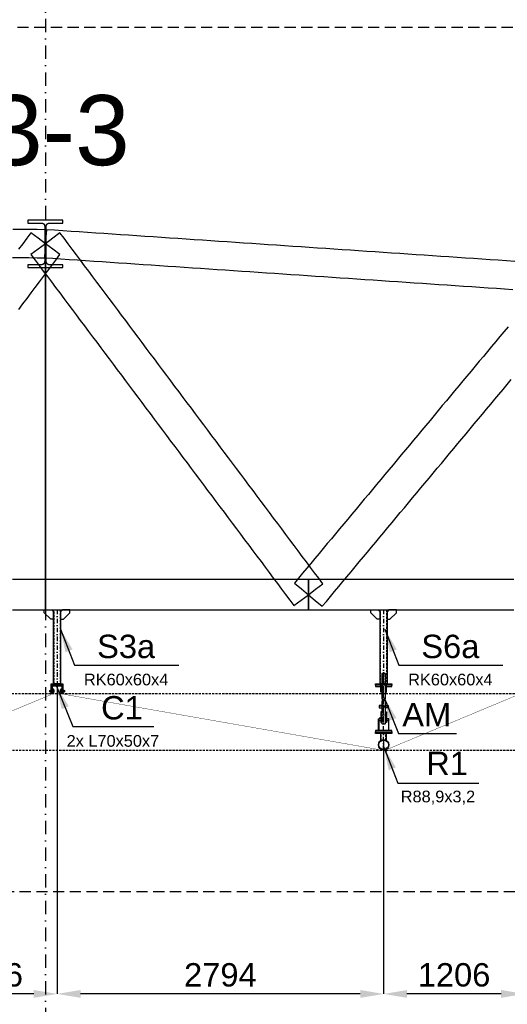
# Model space of a CAD drawing. Header units: millimetres. Extents: x -34919 to 306996, y -293018 to -145733.
# Tile 25 of 256: x 10936 to 15109, y -199718 to -191294. Entities that reach past the tile are written whole.
import ezdxf

# ---------------------------------------------------------------- set-up
doc = ezdxf.new("R2010")
doc.units = ezdxf.units.MM
doc.header["$LTSCALE"] = 3
for name, pattern in [('AM_ISO08W050', [18, 12, -1.5, 3, -1.5]), ('DASHDOT', [25.4, 12.7, -6.35, 0, -6.35]), ('DASHED2', [9.525, 6.35, -3.175]), ('HIDDEN', [9.525, 6.35, -3.175])]:
    doc.linetypes.add(name, pattern=pattern)
for name, color, linetype, lineweight in [('-KONTURY', 7, 'Continuous', 18), ('AAA Widok', 2, 'Continuous', 25), ('AM_0', 7, 'Continuous', 15), ('AM_7', 4, 'AM_ISO08W050', 15), ('SIATKA', 5, 'Continuous', 18)]:
    doc.layers.add(name, color=color, linetype=linetype, lineweight=lineweight)
for name, color, linetype in [('AAA L-Opis', 3, 'Continuous'), ('ARF2000E0_BEARING_ROOF_KANTAVAT_KATTO', 7, 'Continuous'), ('blaszki', 6, 'Continuous'), ('poziome 1', 7, 'Continuous'), ('slupki', 7, 'Continuous'), ('stezenia', 4, 'Continuous'), ('STĘŻENIA_OPIS', 4, 'Continuous')]:
    doc.layers.add(name, color=color, linetype=linetype)
doc.styles.get("Standard").update_dxf_attribs({"font": 'arial.ttf', "height": 25})
doc.dimstyles.new('STANDARD-100', dxfattribs={"dimscale": 100, "dimtxt": 2, "dimasz": 2, "dimexe": 0, "dimexo": 0, "dimgap": 0.6, "dimtad": 1, "dimdec": 0, "dimzin": 12, "dimdsep": 46, "dimtxsty": 'Standard', "dimcen": 1, "dimclrd": 256, "dimclre": 256, "dimclrt": 2, "dimadec": 0, "dimazin": 0, "dimtfac": 1, "dimtdec": 0, "dimtmove": 0, "dimatfit": 3, "dimfxl": 0, "dimtolj": 1, "dimtzin": 0, "dimarcsym": 0})

# ---------------------------------------------------------------- blocks, each defined once
blk = doc.blocks.new('*D1672')
at = {"lineweight": -2, "transparency": 16777216}
for p, q in [((15256.6, -196971.6, 0), (15256.6, -199629.5, 0)), ((14050.7, -197461.2, 0), (14050.7, -199629.5, 0)), ((15056.6, -199629.5, 0), (14250.7, -199629.5, 0))]:
    blk.add_line(p, q, dxfattribs=at)
at = {"transparency": 16777216}
for points in [[(14250.7, -199596.2, 0), (14250.7, -199662.8, 0), (14050.7, -199629.5, 0)], [(15056.6, -199596.2, 0), (15056.6, -199662.8, 0), (15256.6, -199629.5, 0)]]:
    blk.add_solid(points, dxfattribs=at)
at = {"layer": 'Defpoints', "color": 0, "transparency": 16777216}
for p in [(15256.6, -196971.6, 0), (14050.7, -197461.2, 0), (14050.7, -199629.5, 0)]:
    blk.add_point(p, dxfattribs=at)
at = {"color": 2, "transparency": 16777216, "insert": (14653.6, -199467.4, 0), "char_height": 200, "attachment_point": 5}
blk.add_mtext('\\A1;1206', dxfattribs=at)
blk = doc.blocks.new('*D1673')
at = {"lineweight": -2, "transparency": 16777216}
for p, q in [((11256.6, -196960.1, 0), (11256.6, -199629.5, 0)), ((14050.7, -197461.2, 0), (14050.7, -199629.5, 0)), ((13850.7, -199629.5, 0), (11456.6, -199629.5, 0))]:
    blk.add_line(p, q, dxfattribs=at)
at = {"transparency": 16777216}
for points in [[(11456.6, -199596.2, 0), (11456.6, -199662.8, 0), (11256.6, -199629.5, 0)], [(13850.7, -199596.2, 0), (13850.7, -199662.8, 0), (14050.7, -199629.5, 0)]]:
    blk.add_solid(points, dxfattribs=at)
at = {"layer": 'Defpoints', "color": 0, "transparency": 16777216}
for p in [(11256.6, -196960.1, 0), (14050.7, -197461.2, 0), (11256.6, -199629.5, 0)]:
    blk.add_point(p, dxfattribs=at)
at = {"color": 2, "transparency": 16777216, "insert": (12653.6, -199467.4, 0), "char_height": 200, "attachment_point": 5}
blk.add_mtext('\\A1;2794', dxfattribs=at)
blk = doc.blocks.new('*D1674')
at = {"lineweight": -2, "transparency": 16777216}
for p, q in [((11256.6, -196960.1, 0), (11256.6, -199629.5, 0)), ((10050.7, -197501.4, 0), (10050.7, -199629.5, 0)), ((11056.6, -199629.5, 0), (10250.7, -199629.5, 0))]:
    blk.add_line(p, q, dxfattribs=at)
at = {"transparency": 16777216}
for points in [[(10250.7, -199596.2, 0), (10250.7, -199662.8, 0), (10050.7, -199629.5, 0)], [(11056.6, -199596.2, 0), (11056.6, -199662.8, 0), (11256.6, -199629.5, 0)]]:
    blk.add_solid(points, dxfattribs=at)
at = {"layer": 'Defpoints', "color": 0, "transparency": 16777216}
for p in [(11256.6, -196960.1, 0), (10050.7, -197501.4, 0), (10050.7, -199629.5, 0)]:
    blk.add_point(p, dxfattribs=at)
at = {"color": 2, "transparency": 16777216, "insert": (10653.6, -199467.4, 0), "char_height": 200, "attachment_point": 5}
blk.add_mtext('\\A1;1206', dxfattribs=at)
blk = doc.blocks.new('A$C09B41FFC')
at = {"layer": 'AAA L-Opis', "color": 7}
for p, q in [((-13, 500), (-13, 284.6)), ((13, 500), (13, 284.6)), ((-13, 264.6), (-13, 214.6)), ((13, 264.6), (13, 214.6)), ((-15, 214.6), (15, 214.6))]:
    blk.add_line(p, q, dxfattribs=at)
at = {"layer": 'AAA Widok', "color": 7}
for p, q in [((-16.3, 172.6), (-15, 172.6)), ((-16, 222.6), (-16, 226.6)), ((-15.3, 171.6), (-15, 171.6)), ((15, 172.6), (16.2, 172.6)), ((15, 171.6), (15.2, 171.6)), ((16, 222.6), (16, 226.6)), ((-16.3, 82), (-15, 82)), ((-16.3, 82), (-15, 82)), ((-15.3, 83), (-15, 83)), ((16.2, 82, 0), (15, 82, 0)), ((21.2, 82), (20, 82))]:
    blk.add_line(p, q, dxfattribs=at)
for points in [[(15, 284.6), (15, 498), (13, 500), (-13, 500), (-15, 498), (-15, 284.6)], [(-15, 264.6), (-10.5, 264.6), (-10.5, 284.6), (-15, 284.6)], [(-15, 264.6), (-15, 72), (-13, 70), (13, 70), (15, 72), (15, 264.6)], [(15, 264.6), (10.5, 264.6), (10.5, 284.6), (15, 284.6)], [(-15, 226.6), (-38.1, 226.6), (-38.1, 222.6), (-15, 222.6)], [(-15, 222.6), (-38.1, 222.6), (-38.1, 207.6), (-15, 207.6)], [(15, 226.6), (38.1, 226.6), (38.1, 222.6), (15, 222.6)], [(15, 222.6), (38.1, 222.6), (38.1, 207.6), (15, 207.6)], [(-25, 112), (-41.2, 112), (-41.2, 98), (-25, 98)], [(25, 98), (41.3, 98), (41.3, 112), (25, 112)]]:
    blk.add_lwpolyline(points, dxfattribs=at)
at = {"layer": 'AAA Widok', "color": 7, "elevation": 0}
for points in [[(-25, 400), (-70, 400), (-70, 388), (-25, 388)], [(25, 388), (70, 388), (70, 400), (25, 400)], [(-44.4, 12), (-44.4, 112), (-41.2, 112), (-41.2, 12)], [(44.5, 12), (44.5, 112), (41.3, 112), (41.3, 12)]]:
    blk.add_lwpolyline(points, dxfattribs=at)
for points in [[(-25, 340), (-25, 400), (-14.3, 400), (-13.3, 399), (-13.3, 341), (-14.3, 340)], [(25, 340), (25, 400), (14.2, 400), (13.2, 399), (13.2, 341), (14.2, 340)]]:
    blk.add_lwpolyline(points, close=True, dxfattribs=at)
at = {"layer": 'AAA Widok', "color": 7}
for points in [[(-38.1, 207.6), (-35.2, 207.6), (-35.2, 222.6), (-38.1, 222.6)], [(-25, 172.6), (-25, 82), (-16.3, 82), (-15.3, 83), (-15.3, 171.6), (-16.3, 172.6)], [(25, 172.6), (25, 82), (16.2, 82), (15.2, 83), (15.2, 171.6), (16.2, 172.6)], [(38.1, 207.6), (35.2, 207.6), (35.2, 222.6), (38.1, 222.6)]]:
    blk.add_lwpolyline(points, close=True, dxfattribs=at)
blk.add_circle((-30, 118.7), 4, dxfattribs=at)
at = {"layer": 'AM_0', "color": 7}
for points in [[(-25, 112), (-25, 113), (-26, 112)], [(25, 112), (25, 113), (26, 112)]]:
    blk.add_solid(points, dxfattribs=at)
at = {"layer": 'AM_7', "color": 7}
blk.add_line((0, 500), (0, 70), dxfattribs=at)
at = {"layer": 'SIATKA', "color": 7}
blk.add_line((-15, 222.6), (15, 222.6), dxfattribs=at)

msp = doc.modelspace()

# ---------------------------------------------------------------- hatches: boundary and pattern name
at = {"layer": '-KONTURY'}
h = msp.add_hatch(dxfattribs=at)
h.set_pattern_fill('ANSI31', color=256, scale=0.5, style=0)
h.set_pattern_definition([(45, (-31425.7643, -83962.3717), (-1.122532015, 1.122532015), [])])
h.paths.add_polyline_path([(11217.625, -197034.761), (11216.425, -197034.761), (11213.625, -197031.961), (11213.625, -197018.261), (11217.625, -197018.261)])
h.paths.add_polyline_path([(11217.625, -197058.261), (11213.625, -197058.261), (11213.625, -197044.561), (11216.425, -197041.761), (11217.625, -197041.761)])
h = msp.add_hatch(dxfattribs=at)
h.set_pattern_fill('ANSI31', color=256, scale=0.5, angle=90, style=0)
h.set_pattern_definition([(135, (-31475.0753, -83960.3717), (-1.122532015, -1.122532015), [])])
h.paths.add_polyline_path([(11221.625, -197034.761), (11221.625, -197018.261), (11225.625, -197018.261), (11225.625, -197034.761)])
h.paths.add_polyline_path([(11221.625, -197058.261), (11221.625, -197041.761), (11225.625, -197041.761), (11225.625, -197044.261), (11225.625, -197058.261)])
h = msp.add_hatch(dxfattribs=at)
h.set_pattern_fill('ANSI31', color=256, scale=0.5, style=0)
h.set_pattern_definition([(45, (96746.425, -175261.617), (-1.122532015, 1.122532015), [])])
h.paths.add_polyline_path([(11291.625, -197034.761), (11291.625, -197018.261), (11287.625, -197018.261), (11287.625, -197034.761)])
h.paths.add_polyline_path([(11291.625, -197058.261), (11291.625, -197041.761), (11287.625, -197041.761), (11287.625, -197044.261), (11287.625, -197058.261)])
h = msp.add_hatch(dxfattribs=at)
h.set_pattern_fill('ANSI31', color=256, scale=0.5, angle=-90, style=0)
h.set_pattern_definition([(315, (96744.425, -175310.928), (1.122532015, 1.122532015), [])])
h.paths.add_polyline_path([(11295.625, -197034.761), (11296.825, -197034.761), (11299.625, -197031.961), (11299.625, -197018.261), (11295.625, -197018.261)])
h.paths.add_polyline_path([(11295.625, -197058.261), (11299.625, -197058.261), (11299.625, -197044.561), (11296.825, -197041.761), (11295.625, -197041.761)])
at = {"layer": 'slupki'}
h = msp.add_hatch(dxfattribs=at)
h.set_pattern_fill('ANSI32')
h.set_pattern_definition([(45, (-40103.139, -201534.402), (-6.7351921, 6.7351921), []), (45, (-40098.649, -201534.402), (-6.7351921, 6.7351921), [])])
h.paths.add_polyline_path([(11206.625, -196988.261), (11256.625, -196988.261), (11256.625, -196990.173, -0.41421356), (11251.536, -196995.261), (11213.625, -196995.261), (11213.625, -197053.173, -0.41421356), (11208.536, -197058.261), (11206.625, -197058.261)])
h.paths.add_polyline_path([(11256.625, -196990.173), (11256.625, -196988.261), (11306.625, -196988.261), (11306.625, -197058.261), (11304.714, -197058.261, -0.41421356), (11299.625, -197053.173), (11299.625, -196995.261), (11261.714, -196995.261, -0.41421356)])

# ---------------------------------------------------------------- linework, layer by layer
at = {"layer": '-KONTURY'}
for p, q in [((11216.425, -197034.761, 0), (11216.425, -197041.761, 0)), ((11225.625, -197034.761, 0), (11221.625, -197034.761, 0)), ((11225.625, -197041.761, 0), (11221.625, -197041.761, 0)), ((11287.625, -197034.761, 0), (11291.625, -197034.761, 0)), ((11287.625, -197041.761, 0), (11291.625, -197041.761, 0)), ((11296.825, -197034.761, 0), (11296.825, -197041.761, 0))]:
    msp.add_line(p, q, dxfattribs=at)
at = {"layer": '-KONTURY', "extrusion": (0, 1, 0)}
for points, elevation in [([(-11232.125, 0), (-11190.525, 0)], -197038.261), ([(-11221.125, 0), (-11190.625, 0)], -197034.182), ([(-11221.125, 0), (-11190.625, 0)], -197042.341), ([(-11221.125, 0), (-11191.545, 0)], -197033.261), ([(-11221.125, 0), (-11191.545, 0)], -197043.261), ([(-11204.725, 0), (-11196.125, 0)], -197038.261), ([(-11203.505, 0), (-11197.345, 0)], -197029.021), ([(-11203.505, 0), (-11197.345, 0)], -197033.641), ([(-11203.505, 0), (-11197.345, 0)], -197042.881), ([(-11203.505, 0), (-11197.345, 0)], -197047.501), ([(-11206.725, 0), (-11204.525, 0)], -197038.261), ([(-11204.625, 0), (-11206.625, 0)], -197048.261), ([(-11225.625, 0), (-11222.045, 0)], -197033.667), ([(-11225.625, 0), (-11222.045, 0)], -197042.856), ([(-11226.225, 0), (-11225.625, 0)], -197030.561), ([(-11226.225, 0), (-11225.625, 0)], -197045.961), ([(-11231.264, 0), (-11226.225, 0)], -197028.444), ([(-11231.264, 0), (-11226.225, 0)], -197033.351), ([(-11231.264, 0), (-11226.225, 0)], -197043.171), ([(-11231.264, 0), (-11226.225, 0)], -197048.079), ([(-11281.125, 0), (-11322.725, 0)], -197038.261), ([(-11281.986, 0), (-11287.025, 0)], -197028.444), ([(-11281.986, 0), (-11287.025, 0)], -197033.351), ([(-11281.986, 0), (-11287.025, 0)], -197043.171), ([(-11281.986, 0), (-11287.025, 0)], -197048.079), ([(-11287.025, 0), (-11287.625, 0)], -197030.561), ([(-11287.025, 0), (-11287.625, 0)], -197045.961), ([(-11287.625, 0), (-11291.205, 0)], -197033.667), ([(-11287.625, 0), (-11291.205, 0)], -197042.856), ([(-11292.125, 0), (-11321.705, 0)], -197033.261), ([(-11292.125, 0), (-11322.625, 0)], -197034.182), ([(-11292.125, 0), (-11322.625, 0)], -197042.341), ([(-11292.125, 0), (-11321.705, 0)], -197043.261), ([(-11306.525, 0), (-11308.725, 0)], -197038.261), ([(-11308.625, 0), (-11306.625, 0)], -197048.261), ([(-11308.525, 0), (-11317.125, 0)], -197038.261), ([(-11309.745, 0), (-11315.905, 0)], -197029.021), ([(-11309.745, 0), (-11315.905, 0)], -197033.641), ([(-11309.745, 0), (-11315.905, 0)], -197042.881), ([(-11309.745, 0), (-11315.905, 0)], -197047.501)]:
    msp.add_lwpolyline(points, dxfattribs=dict(at, elevation=elevation))
at = {"layer": '-KONTURY', "extrusion": (0.707107, -0.707107, 0)}
for points, elevation in [([(-131411.239, 0), (-131409.938, 0)], 147237.173), ([(-131324.972, 0), (-131323.671, 0)], 147336.281)]:
    msp.add_lwpolyline(points, dxfattribs=dict(at, elevation=elevation))
at = {"layer": '-KONTURY', "extrusion": (1, 0, 0)}
for points, elevation in [([(-197034.182, 0), (-197042.341, 0)], 11190.625), ([(-197033.261, 0), (-197043.261, 0)], 11191.545), ([(-197045.561, 0), (-197030.961, 0)], 11196.225), ([(-197028.261, 0), (-197048.261, 0)], 11204.625), ([(-197045.561, 0), (-197030.961, 0)], 11204.625), ([(-197048.261, 0), (-197028.261, 0)], 11206.625), ([(-197033.261, 0), (-197043.261, 0)], 11221.125), ([(-197033.667, 0), (-197030.561, 0)], 11225.625), ([(-197042.856, 0), (-197033.667, 0)], 11225.625), ([(-197045.961, 0), (-197042.856, 0)], 11225.625), ([(-197028.444, 0), (-197030.561, 0)], 11226.225), ([(-197030.561, 0), (-197045.961, 0)], 11226.225), ([(-197045.961, 0), (-197048.079, 0)], 11226.225), ([(-197046.761, 0), (-197029.761, 0)], 11232.025), ([(-197046.761, 0), (-197029.761, 0)], 11281.225), ([(-197028.444, 0), (-197030.561, 0)], 11287.025), ([(-197030.561, 0), (-197045.961, 0)], 11287.025), ([(-197045.961, 0), (-197048.079, 0)], 11287.025), ([(-197033.667, 0), (-197030.561, 0)], 11287.625), ([(-197042.856, 0), (-197033.667, 0)], 11287.625), ([(-197045.961, 0), (-197042.856, 0)], 11287.625), ([(-197033.261, 0), (-197043.261, 0)], 11292.125), ([(-197048.261, 0), (-197028.261, 0)], 11306.625), ([(-197028.261, 0), (-197048.261, 0)], 11308.625), ([(-197045.561, 0), (-197030.961, 0)], 11308.625), ([(-197045.561, 0), (-197030.961, 0)], 11317.025), ([(-197033.261, 0), (-197043.261, 0)], 11321.705), ([(-197034.182, 0), (-197042.341, 0)], 11322.625)]:
    msp.add_lwpolyline(points, dxfattribs=dict(at, elevation=elevation))
at = {"layer": '-KONTURY', "extrusion": (-0.707107, -0.707107, 0)}
for points, elevation in [([(147244.244, 0), (147242.943, 0)], 131417.009), ([(147330.511, 0), (147329.21, 0)], 131317.901)]:
    msp.add_lwpolyline(points, dxfattribs=dict(at, elevation=elevation))
at = {"layer": '-KONTURY', "extrusion": (0.866025, -0.5, 0)}
for points, elevation in [([(-165033.465, 0), (-165035.705, 0)], 108211.696), ([(-165046.39, 0), (-165044.149, 0)], 108226.271), ([(-165033.01, 0), (-165031.489, 0)], 108250.6), ([(-164990.645, 0), (-164992.166, 0)], 108284.708), ([(-164977.265, 0), (-164979.505, 0)], 108309.037), ([(-164990.19, 0), (-164987.949, 0)], 108323.612)]:
    msp.add_lwpolyline(points, dxfattribs=dict(at, elevation=elevation))
at = {"layer": '-KONTURY', "extrusion": (0.866025, 0.5, 0)}
for points, elevation in [([(-176246.815, 0), (-176244.574, 0)], -88826.565), ([(-176233.89, 0), (-176236.13, 0)], -88811.991), ([(-176247.27, 0), (-176248.791, 0)], -88787.662), ([(-176289.635, 0), (-176288.114, 0)], -88753.553), ([(-176303.015, 0), (-176300.774, 0)], -88729.224), ([(-176290.09, 0), (-176292.33, 0)], -88714.65)]:
    msp.add_lwpolyline(points, dxfattribs=dict(at, elevation=elevation))
at = {"layer": '-KONTURY', "color": 9, "extrusion": (0, 1, 0), "elevation": -197028.261}
for points in [[(-11206.625, 0), (-11204.625, 0)], [(-11306.625, 0), (-11308.625, 0)]]:
    msp.add_lwpolyline(points, dxfattribs=at)
at = {"layer": '-KONTURY', "elevation": 0}
for points in [[(11217.625, -197018.261), (11217.625, -197058.261), (11213.625, -197058.261), (11213.625, -197018.261)], [(11217.625, -197018.261), (11217.625, -197058.261), (11213.625, -197058.261), (11213.625, -197018.261)], [(11225.625, -197018.261), (11225.625, -197058.261), (11221.625, -197058.261), (11221.625, -197018.261)], [(11287.625, -197018.261), (11287.625, -197058.261), (11291.625, -197058.261), (11291.625, -197018.261)], [(11295.625, -197018.261), (11295.625, -197058.261), (11299.625, -197058.261), (11299.625, -197018.261)], [(11295.625, -197018.261), (11295.625, -197058.261), (11299.625, -197058.261), (11299.625, -197018.261)]]:
    msp.add_lwpolyline(points, close=True, dxfattribs=at)
for points in [[(11213.625, -197031.961), (11216.425, -197034.761), (11217.625, -197034.761)], [(11213.625, -197044.561), (11216.425, -197041.761), (11217.625, -197041.761)], [(11221.125, -197033.261), (11222.045, -197033.667)], [(11221.125, -197043.261), (11222.045, -197042.856)], [(11292.125, -197033.261), (11291.205, -197033.667)], [(11292.125, -197043.261), (11291.205, -197042.856)], [(11299.625, -197031.961), (11296.825, -197034.761), (11295.625, -197034.761)], [(11299.625, -197044.561), (11296.825, -197041.761), (11295.625, -197041.761)]]:
    msp.add_lwpolyline(points, dxfattribs=at)
at = {"layer": '-KONTURY', "linetype": 'HIDDEN', "const_width": 3, "elevation": 0}
for points in [[(11219.625, -197062.036), (11219.625, -197012.036)], [(11293.625, -197012.036), (11293.625, -197062.036)], [(11219.625, -197062.036), (10071.108, -197541.104)], [(14050.651, -197545.741), (11293.625, -197062.036)], [(15219.625, -197062.036), (14071.108, -197541.104)]]:
    msp.add_lwpolyline(points, dxfattribs=at)
at = {"layer": '-KONTURY', "extrusion": (0.487829, -0.872939, 0)}
for points, elevation in [([(-86323.552, 0), (-86322.498, 0)], 177472.89), ([(-86265.554, 0), (-86266.608, 0)], 177514.649)]:
    msp.add_lwpolyline(points, dxfattribs=dict(at, elevation=elevation))
at = {"layer": '-KONTURY', "extrusion": (-0.487829, -0.872939, 0)}
for points, elevation in [([(105918.258, 0), (105919.312, 0)], 166532.041), ([(105976.256, 0), (105975.202, 0)], 166490.282)]:
    msp.add_lwpolyline(points, dxfattribs=dict(at, elevation=elevation))
at = {"layer": '-KONTURY', "linetype": 'HIDDEN', "const_width": 3, "elevation": 0}
msp.add_lwpolyline([(14050.651, -197545.741, 0.11190095), (14071.108, -197541.104, 0.11190095)], format="xyb", dxfattribs=at)
at = {"layer": '-KONTURY'}
for centre, radius, start, end in [((11200.714, -197031.331, 0), 4.085, 154.4384694, 214.4384694), ((11211.894, -197038.261, 0), 15.265, 162.3830312, 197.6169688), ((11200.714, -197045.191, 0), 4.085, 145.5615306, 205.5615306), ((11200.136, -197031.331, 0), 4.085, 325.5615306, 25.5615306), ((11188.956, -197038.261, 0), 15.265, 342.3830312, 17.6169688), ((11200.136, -197045.191, 0), 4.085, 334.4384694, 34.4384694), ((11227.687, -197030.898, 0), 4.338, 325.5531276, 25.5531276), ((11215.798, -197038.261, 0), 16.227, 342.387526, 17.612474), ((11227.687, -197045.625, 0), 4.338, 334.4468724, 34.4468724)]:
    msp.add_arc(centre, radius, start, end, dxfattribs=at)
at = {"layer": '-KONTURY', "extrusion": (0, 0, -1)}
for centre, radius, start, end in [((-11297.452, -197038.261, 0), 16.227, 342.387526, 17.612474), ((-11285.563, -197030.898, 0), 4.338, 325.5531276, 25.5531276), ((-11285.563, -197045.625, 0), 4.338, 334.4468724, 34.4468724), ((-11324.294, -197038.261, 0), 15.265, 342.3830312, 17.6169688), ((-11313.114, -197031.331, 0), 4.085, 325.5615306, 25.5615306), ((-11313.114, -197045.191, 0), 4.085, 334.4384694, 34.4384694), ((-11312.536, -197031.331, 0), 4.085, 154.4384694, 214.4384694), ((-11301.356, -197038.261, 0), 15.265, 162.3830312, 197.6169688), ((-11312.536, -197045.191, 0), 4.085, 145.5615306, 205.5615306)]:
    msp.add_arc(centre, radius, start, end, dxfattribs=at)
at = {"color": 252, "linetype": 'DASHDOT', "ltscale": 3}
msp.add_line((11156.625, -150578.031), (11156.625, -201577.2), dxfattribs=at)
at = {"color": 4, "linetype": 'DASHED2'}
for p, q in [((-5676.685, -197058.262, 0), (29443.668, -197058.262, 0)), ((-5671.516, -197542.741, 0), (29441.729, -197542.741, 0))]:
    msp.add_line(p, q, dxfattribs=at)
at = {"layer": 'ARF2000E0_BEARING_ROOF_KANTAVAT_KATTO'}
for points in [[(11163.375, -193210.261), (11163.375, -193135.367), (11163.375, -193060.472), (11163.383, -193059.807), (11163.407, -193059.143), (11163.448, -193058.48), (11163.504, -193057.818), (11163.577, -193057.158), (11163.666, -193056.5), (11163.771, -193055.844), (11163.891, -193055.19), (11164.028, -193054.539), (11164.18, -193053.892), (11164.349, -193053.249), (11164.532, -193052.61), (11164.732, -193051.976), (11164.946, -193051.347), (11165.177, -193050.724), (11165.422, -193050.105), (11165.682, -193049.494), (11165.957, -193048.889), (11166.246, -193048.291), (11166.55, -193047.701), (11166.869, -193047.118), (11167.201, -193046.543), (11167.548, -193045.977), (11167.908, -193045.418), (11168.282, -193044.869), (11168.669, -193044.33), (11169.069, -193043.8), (11169.481, -193043.28), (11169.907, -193042.771), (11170.344, -193042.272), (11170.794, -193041.783), (11171.256, -193041.306), (11171.73, -193040.84), (11172.216, -193040.385), (11172.712, -193039.943), (11173.219, -193039.513), (11173.736, -193039.096), (11174.263, -193038.692), (11174.8, -193038.3), (11175.347, -193037.922), (11175.903, -193037.557), (11176.467, -193037.207), (11177.04, -193036.871), (11177.621, -193036.548), (11178.209, -193036.241), (11178.805, -193035.948), (11179.408, -193035.669), (11180.018, -193035.406), (11180.635, -193035.157), (11181.258, -193034.923), (11181.886, -193034.706), (11182.519, -193034.503), (11183.157, -193034.317), (11183.8, -193034.146), (11184.447, -193033.991), (11185.098, -193033.853), (11185.75, -193033.73), (11186.406, -193033.624), (11187.064, -193033.534), (11187.723, -193033.46), (11188.385, -193033.403), (11189.047, -193033.362), (11189.711, -193033.337), (11190.375, -193033.329), (11248.5, -193033.329), (11306.625, -193033.329), (11306.625, -193009.202), (11231.625, -193009.202), (11156.625, -193009.202), (11081.625, -193009.202), (11006.625, -193009.202), (11006.625, -193033.329), (11064.75, -193033.329), (11122.875, -193033.329), (11123.54, -193033.337), (11124.204, -193033.362), (11124.867, -193033.403), (11125.529, -193033.461), (11126.189, -193033.534), (11126.848, -193033.625), (11127.504, -193033.731), (11128.157, -193033.854), (11128.808, -193033.992), (11129.454, -193034.147), (11130.097, -193034.318), (11130.734, -193034.505), (11131.367, -193034.707), (11131.995, -193034.925), (11132.618, -193035.158), (11133.235, -193035.407), (11133.845, -193035.67), (11134.448, -193035.949), (11135.044, -193036.242), (11135.632, -193036.55), (11136.213, -193036.872), (11136.785, -193037.208), (11137.349, -193037.559), (11137.905, -193037.924), (11138.451, -193038.301), (11138.988, -193038.692), (11139.515, -193039.096), (11140.031, -193039.513), (11140.537, -193039.942), (11141.033, -193040.384), (11141.518, -193040.838), (11141.991, -193041.304), (11142.454, -193041.781), (11142.904, -193042.27), (11143.343, -193042.77), (11143.769, -193043.28), (11144.182, -193043.8), (11144.582, -193044.331), (11144.97, -193044.871), (11145.344, -193045.421), (11145.704, -193045.979), (11146.051, -193046.546), (11146.383, -193047.121), (11146.701, -193047.704), (11147.005, -193048.294), (11147.294, -193048.892), (11147.569, -193049.497), (11147.829, -193050.108), (11148.075, -193050.727), (11148.305, -193051.35), (11148.519, -193051.98), (11148.719, -193052.614), (11148.902, -193053.253), (11149.071, -193053.896), (11149.223, -193054.543), (11149.36, -193055.194), (11149.48, -193055.847), (11149.585, -193056.503), (11149.673, -193057.161), (11149.746, -193057.821), (11149.802, -193058.482), (11149.843, -193059.144), (11149.867, -193059.808), (11149.875, -193060.472), (11149.875, -193135.367), (11149.875, -193210.261), (11163.375, -193210.261)], [(11155.982, -193330.26), (11156.304, -193270.261), (11156.625, -193210.261), (11156.946, -193150.262), (11157.268, -193090.263), (11086.955, -193089.887), (11016.643, -193089.51), (10946.33, -193089.133), (10876.018, -193088.757)], [(15172.526, -193361.284), (15102.213, -193356.534), (15031.901, -193351.784), (14961.588, -193347.034), (14891.276, -193342.284), (14820.963, -193337.534), (14750.651, -193332.784), (14680.338, -193328.034), (14610.026, -193323.284), (14539.713, -193318.534), (14469.401, -193313.784), (14399.088, -193309.034), (14328.776, -193304.284), (14258.463, -193299.534), (14188.151, -193294.784), (14117.838, -193290.034), (14047.526, -193285.284), (13977.213, -193280.534), (13906.901, -193275.784), (13836.588, -193271.034), (13766.276, -193266.284), (13695.963, -193261.534), (13625.651, -193256.784), (13555.338, -193252.034), (13485.026, -193247.284), (13414.713, -193242.534), (13344.401, -193237.784), (13274.088, -193233.034), (13203.776, -193228.284), (13133.463, -193223.534), (13063.151, -193218.784), (12992.838, -193214.034), (12922.526, -193209.284), (12852.213, -193204.534), (12781.901, -193199.784), (12711.588, -193195.034), (12641.276, -193190.284), (12570.963, -193185.534), (12500.651, -193180.784), (12430.338, -193176.034), (12360.026, -193171.284), (12289.713, -193166.534), (12219.401, -193161.784), (12149.088, -193157.034), (12078.776, -193152.284), (12008.463, -193147.534), (11938.151, -193142.784), (11867.838, -193138.034), (11797.526, -193133.284), (11727.213, -193128.534), (11656.901, -193123.784), (11586.588, -193119.034), (11516.276, -193114.284), (11445.963, -193109.534), (11375.651, -193104.784), (11305.338, -193100.034), (11235.026, -193095.284), (11164.713, -193090.534), (11160.669, -193150.398), (11156.625, -193210.261), (11152.581, -193270.125), (11148.537, -193329.989), (11218.849, -193334.739), (11289.162, -193339.489), (11359.474, -193344.239), (11429.787, -193348.989), (11500.099, -193353.739), (11570.412, -193358.489), (11640.724, -193363.239), (11711.037, -193367.989), (11781.349, -193372.739), (11851.662, -193377.489), (11921.974, -193382.239), (11992.287, -193386.989), (12062.599, -193391.739), (12132.912, -193396.489), (12203.224, -193401.239), (12273.537, -193405.989), (12343.849, -193410.739), (12414.162, -193415.489), (12484.474, -193420.239), (12554.787, -193424.989), (12625.099, -193429.739), (12695.412, -193434.489), (12765.724, -193439.239), (12836.037, -193443.989), (12906.349, -193448.739), (12976.662, -193453.489), (13046.974, -193458.239), (13117.287, -193462.989), (13187.599, -193467.739), (13257.912, -193472.489), (13328.224, -193477.239), (13398.537, -193481.989), (13468.849, -193486.739), (13539.162, -193491.489), (13609.474, -193496.239), (13679.787, -193500.989), (13750.099, -193505.739), (13820.412, -193510.489), (13890.724, -193515.239), (13961.037, -193519.989), (14031.349, -193524.739), (14101.662, -193529.489), (14171.974, -193534.239), (14242.287, -193538.989), (14312.599, -193543.739), (14382.912, -193548.489), (14453.224, -193553.239), (14523.537, -193557.989), (14593.849, -193562.739), (14664.162, -193567.489), (14734.474, -193572.239), (14804.787, -193576.989), (14875.099, -193581.739), (14945.412, -193586.489), (15015.724, -193591.239), (15086.037, -193595.989), (15156.349, -193600.739)], [(11280.67, -193303.202), (11218.647, -193256.732), (11156.625, -193210.261), (11094.603, -193163.791), (11032.58, -193117.321), (10997.424, -193164.243), (10962.268, -193211.165), (10927.112, -193258.087)], [(13282.58, -196306.202), (13344.603, -196259.732), (13406.625, -196213.261), (13468.647, -196166.791), (13530.67, -196120.321), (13495.513, -196073.399), (13460.357, -196026.477), (13425.201, -195979.555), (13390.045, -195932.633), (13354.888, -195885.712), (13319.732, -195838.79), (13284.576, -195791.868), (13249.42, -195744.946), (13214.263, -195698.024), (13179.107, -195651.102), (13143.951, -195604.18), (13108.795, -195557.258), (13073.638, -195510.337), (13038.482, -195463.415), (13003.326, -195416.493), (12968.17, -195369.571), (12933.013, -195322.649), (12897.857, -195275.727), (12862.701, -195228.805), (12827.545, -195181.883), (12792.388, -195134.962), (12757.232, -195088.04), (12722.076, -195041.118), (12686.92, -194994.196), (12651.763, -194947.274), (12616.607, -194900.352), (12581.451, -194853.43), (12546.295, -194806.508), (12511.138, -194759.587), (12475.982, -194712.665), (12440.826, -194665.743), (12405.67, -194618.821), (12370.513, -194571.899), (12335.357, -194524.977), (12300.201, -194478.055), (12265.045, -194431.133), (12229.888, -194384.212), (12194.732, -194337.29), (12159.576, -194290.368), (12124.42, -194243.446), (12089.263, -194196.524), (12054.107, -194149.602), (12018.951, -194102.68), (11983.795, -194055.758), (11948.638, -194008.837), (11913.482, -193961.915), (11878.326, -193914.993), (11843.17, -193868.071), (11808.013, -193821.149), (11772.857, -193774.227), (11737.701, -193727.305), (11702.545, -193680.383), (11667.388, -193633.462), (11632.232, -193586.54), (11597.076, -193539.618), (11561.92, -193492.696), (11526.763, -193445.774), (11491.607, -193398.852), (11456.451, -193351.93), (11421.295, -193305.008), (11386.138, -193258.087), (11350.982, -193211.165), (11315.826, -193164.243), (11280.67, -193117.321), (11218.647, -193163.791), (11156.625, -193210.261), (11094.603, -193256.732), (11032.58, -193303.202), (11067.737, -193350.124), (11102.893, -193397.046), (11138.049, -193443.968), (11173.205, -193490.889), (11208.362, -193537.811), (11243.518, -193584.733), (11278.674, -193631.655), (11313.83, -193678.577), (11348.987, -193725.499), (11384.143, -193772.421), (11419.299, -193819.343), (11454.455, -193866.264), (11489.612, -193913.186), (11524.768, -193960.108), (11559.924, -194007.03), (11595.08, -194053.952), (11630.237, -194100.874), (11665.393, -194147.796), (11700.549, -194194.718), (11735.705, -194241.639), (11770.862, -194288.561), (11806.018, -194335.483), (11841.174, -194382.405), (11876.33, -194429.327), (11911.487, -194476.249), (11946.643, -194523.171), (11981.799, -194570.093), (12016.955, -194617.014), (12052.112, -194663.936), (12087.268, -194710.858), (12122.424, -194757.78), (12157.58, -194804.702), (12192.737, -194851.624), (12227.893, -194898.546), (12263.049, -194945.468), (12298.205, -194992.389), (12333.362, -195039.311), (12368.518, -195086.233), (12403.674, -195133.155), (12438.83, -195180.077), (12473.987, -195226.999), (12509.143, -195273.921), (12544.299, -195320.843), (12579.455, -195367.764), (12614.612, -195414.686), (12649.768, -195461.608), (12684.924, -195508.53), (12720.08, -195555.452), (12755.237, -195602.374), (12790.393, -195649.296), (12825.549, -195696.218), (12860.705, -195743.139), (12895.862, -195790.061), (12931.018, -195836.983), (12966.174, -195883.905), (13001.33, -195930.827), (13036.487, -195977.749), (13071.643, -196024.671), (13106.799, -196071.593), (13141.955, -196118.514), (13177.112, -196165.436), (13212.268, -196212.358), (13247.424, -196259.28), (13282.58, -196306.202)], [(11306.625, -193414.928), (11306.625, -193390.368), (11248.5, -193390.368), (11190.375, -193390.368), (11189.704, -193390.36), (11189.034, -193390.334), (11188.365, -193390.292), (11187.697, -193390.232), (11187.031, -193390.156), (11186.367, -193390.062), (11185.705, -193389.952), (11185.046, -193389.825), (11184.391, -193389.681), (11183.741, -193389.521), (11183.095, -193389.345), (11182.453, -193389.152), (11181.817, -193388.944), (11181.186, -193388.719), (11180.56, -193388.478), (11179.941, -193388.222), (11179.327, -193387.95), (11178.721, -193387.662), (11178.123, -193387.36), (11177.532, -193387.043), (11176.95, -193386.711), (11176.375, -193386.364), (11175.81, -193386.003), (11175.253, -193385.628), (11174.707, -193385.24), (11174.17, -193384.838), (11173.643, -193384.424), (11173.127, -193383.996), (11172.622, -193383.556), (11172.128, -193383.103), (11171.644, -193382.639), (11171.173, -193382.162), (11170.712, -193381.674), (11170.265, -193381.175), (11169.83, -193380.665), (11169.407, -193380.145), (11168.997, -193379.615), (11168.6, -193379.075), (11168.216, -193378.525), (11167.846, -193377.966), (11167.489, -193377.399), (11167.146, -193376.823), (11166.818, -193376.239), (11166.503, -193375.648), (11166.203, -193375.049), (11165.917, -193374.443), (11165.646, -193373.83), (11165.39, -193373.211), (11165.148, -193372.585), (11164.921, -193371.953), (11164.709, -193371.316), (11164.513, -193370.675), (11164.332, -193370.029), (11164.166, -193369.378), (11164.016, -193368.724), (11163.882, -193368.066), (11163.763, -193367.407), (11163.66, -193366.745), (11163.573, -193366.08), (11163.502, -193365.414), (11163.446, -193364.747), (11163.407, -193364.078), (11163.383, -193363.409), (11163.375, -193362.738), (11163.375, -193286.5), (11163.375, -193210.261), (11149.875, -193210.261), (11149.875, -193286.5), (11149.875, -193362.738), (11149.867, -193363.409), (11149.843, -193364.079), (11149.804, -193364.748), (11149.748, -193365.416), (11149.677, -193366.083), (11149.589, -193366.747), (11149.486, -193367.41), (11149.368, -193368.07), (11149.233, -193368.727), (11149.083, -193369.381), (11148.918, -193370.031), (11148.737, -193370.677), (11148.54, -193371.319), (11148.329, -193371.955), (11148.102, -193372.587), (11147.86, -193373.213), (11147.603, -193373.832), (11147.332, -193374.445), (11147.046, -193375.051), (11146.746, -193375.65), (11146.431, -193376.241), (11146.102, -193376.825), (11145.76, -193377.401), (11145.403, -193377.969), (11145.032, -193378.528), (11144.648, -193379.077), (11144.251, -193379.617), (11143.841, -193380.148), (11143.419, -193380.668), (11142.983, -193381.177), (11142.535, -193381.676), (11142.075, -193382.164), (11141.604, -193382.641), (11141.12, -193383.105), (11140.626, -193383.558), (11140.121, -193383.998), (11139.605, -193384.425), (11139.079, -193384.839), (11138.542, -193385.241), (11137.996, -193385.629), (11137.439, -193386.004), (11136.873, -193386.365), (11136.299, -193386.711), (11135.717, -193387.043), (11135.126, -193387.36), (11134.528, -193387.663), (11133.921, -193387.95), (11133.308, -193388.222), (11132.688, -193388.479), (11132.063, -193388.719), (11131.432, -193388.944), (11130.795, -193389.153), (11130.154, -193389.346), (11129.507, -193389.522), (11128.856, -193389.682), (11128.201, -193389.825), (11127.543, -193389.952), (11126.881, -193390.063), (11126.218, -193390.156), (11125.552, -193390.232), (11124.885, -193390.292), (11124.216, -193390.334), (11123.546, -193390.36), (11122.875, -193390.368), (11064.75, -193390.368), (11006.625, -193390.368), (11006.625, -193414.928), (11081.625, -193414.928), (11156.625, -193414.928), (11231.625, -193414.928), (11306.625, -193414.928)], [(11153.625, -193210.261), (11153.625, -193304.105), (11153.625, -193397.949), (11153.625, -193491.793), (11153.625, -193585.636), (11153.625, -193679.48), (11153.625, -193773.324), (11153.625, -193867.168), (11153.625, -193961.011), (11153.625, -194054.855), (11153.625, -194148.699), (11153.625, -194242.543), (11153.625, -194336.386), (11153.625, -194430.23), (11153.625, -194524.074), (11153.625, -194617.918), (11153.625, -194711.761), (11153.625, -194805.605), (11153.625, -194899.449), (11153.625, -194993.293), (11153.625, -195087.136), (11153.625, -195180.98), (11153.625, -195274.824), (11153.625, -195368.668), (11153.625, -195462.511), (11153.625, -195556.355), (11153.625, -195650.199), (11153.625, -195744.043), (11153.625, -195837.886), (11153.625, -195931.73), (11153.625, -196025.574), (11153.625, -196119.418), (11153.625, -196213.261), (11159.625, -196213.261), (11159.625, -196119.418), (11159.625, -196025.574), (11159.625, -195931.73), (11159.625, -195837.886), (11159.625, -195744.043), (11159.625, -195650.199), (11159.625, -195556.355), (11159.625, -195462.511), (11159.625, -195368.668), (11159.625, -195274.824), (11159.625, -195180.98), (11159.625, -195087.136), (11159.625, -194993.293), (11159.625, -194899.449), (11159.625, -194805.605), (11159.625, -194711.761), (11159.625, -194617.918), (11159.625, -194524.074), (11159.625, -194430.23), (11159.625, -194336.386), (11159.625, -194242.543), (11159.625, -194148.699), (11159.625, -194054.855), (11159.625, -193961.011), (11159.625, -193867.168), (11159.625, -193773.324), (11159.625, -193679.48), (11159.625, -193585.636), (11159.625, -193491.793), (11159.625, -193397.949), (11159.625, -193304.105), (11159.625, -193210.261), (11153.625, -193210.261)], [(10874.732, -193328.753), (10945.045, -193329.13), (11015.357, -193329.507), (11085.67, -193329.883), (11155.982, -193330.26)], [(10929.107, -193772.421), (10964.263, -193725.499), (10999.42, -193678.577), (11034.576, -193631.655), (11069.732, -193584.733), (11104.888, -193537.811), (11140.045, -193490.889), (11175.201, -193443.968), (11210.357, -193397.046), (11245.513, -193350.124), (11280.67, -193303.202)], [(15115.694, -193921.074), (15080.538, -193963.246), (15045.381, -194005.417), (15010.225, -194047.589), (14975.069, -194089.761), (14939.913, -194131.933), (14904.756, -194174.105), (14869.6, -194216.277), (14834.444, -194258.449), (14799.288, -194300.621), (14764.131, -194342.792), (14728.975, -194384.964), (14693.819, -194427.136), (14658.663, -194469.308), (14623.506, -194511.48), (14588.35, -194553.652), (14553.194, -194595.824), (14518.038, -194637.996), (14482.881, -194680.167), (14447.725, -194722.339), (14412.569, -194764.511), (14377.413, -194806.683), (14342.256, -194848.855), (14307.1, -194891.027), (14271.944, -194933.199), (14236.788, -194975.371), (14201.631, -195017.542), (14166.475, -195059.714), (14131.319, -195101.886), (14096.163, -195144.058), (14061.006, -195186.23), (14025.85, -195228.402), (13990.694, -195270.574), (13955.538, -195312.746), (13920.381, -195354.917), (13885.225, -195397.089), (13850.069, -195439.261), (13814.913, -195481.433), (13779.756, -195523.605), (13744.6, -195565.777), (13709.444, -195607.949), (13674.288, -195650.121), (13639.131, -195692.292), (13603.975, -195734.464), (13568.819, -195776.636), (13533.663, -195818.808), (13498.506, -195860.98), (13463.35, -195903.152), (13428.194, -195945.324), (13393.038, -195987.496), (13357.881, -196029.667), (13322.725, -196071.839), (13287.569, -196114.011), (13347.097, -196163.636), (13406.625, -196213.261), (13466.153, -196262.887), (13525.681, -196312.512), (13560.838, -196270.34), (13595.994, -196228.168), (13631.15, -196185.996), (13666.306, -196143.824), (13701.463, -196101.652), (13736.619, -196059.48), (13771.775, -196017.309), (13806.931, -195975.137), (13842.088, -195932.965), (13877.244, -195890.793), (13912.4, -195848.621), (13947.556, -195806.449), (13982.713, -195764.277), (14017.869, -195722.105), (14053.025, -195679.934), (14088.181, -195637.762), (14123.338, -195595.59), (14158.494, -195553.418), (14193.65, -195511.246), (14228.806, -195469.074), (14263.963, -195426.902), (14299.119, -195384.73), (14334.275, -195342.559), (14369.431, -195300.387), (14404.588, -195258.215), (14439.744, -195216.043), (14474.9, -195173.871), (14510.056, -195131.699), (14545.213, -195089.527), (14580.369, -195047.355), (14615.525, -195005.184), (14650.681, -194963.012), (14685.838, -194920.84), (14720.994, -194878.668), (14756.15, -194836.496), (14791.306, -194794.324), (14826.463, -194752.152), (14861.619, -194709.98), (14896.775, -194667.809), (14931.931, -194625.637), (14967.088, -194583.465), (15002.244, -194541.293), (15037.4, -194499.121), (15072.556, -194456.949), (15107.713, -194414.777), (15142.869, -194372.605)], [(11156.625, -196343.261), (11156.625, -196278.261), (11156.625, -196213.261), (11156.625, -196148.261), (11156.625, -196083.261), (11086.313, -196083.261), (11016, -196083.261), (10945.688, -196083.261), (10875.375, -196083.261)], [(13406.625, -196343.261), (13406.625, -196278.261), (13406.625, -196213.261), (13406.625, -196148.261), (13406.625, -196083.261), (13336.313, -196083.261), (13266, -196083.261), (13195.688, -196083.261), (13125.375, -196083.261), (13055.063, -196083.261), (12984.75, -196083.261), (12914.438, -196083.261), (12844.125, -196083.261), (12773.813, -196083.261), (12703.5, -196083.261), (12633.188, -196083.261), (12562.875, -196083.261), (12492.563, -196083.261), (12422.25, -196083.261), (12351.938, -196083.261), (12281.625, -196083.261), (12211.313, -196083.261), (12141, -196083.261), (12070.688, -196083.261), (12000.375, -196083.261), (11930.063, -196083.261), (11859.75, -196083.261), (11789.438, -196083.261), (11719.125, -196083.261), (11648.813, -196083.261), (11578.5, -196083.261), (11508.188, -196083.261), (11437.875, -196083.261), (11367.563, -196083.261), (11297.25, -196083.261), (11226.938, -196083.261), (11156.625, -196083.261), (11156.625, -196148.261), (11156.625, -196213.261), (11156.625, -196278.261), (11156.625, -196343.261), (11226.938, -196343.261), (11297.25, -196343.261), (11367.563, -196343.261), (11437.875, -196343.261), (11508.188, -196343.261), (11578.5, -196343.261), (11648.813, -196343.261), (11719.125, -196343.261), (11789.438, -196343.261), (11859.75, -196343.261), (11930.063, -196343.261), (12000.375, -196343.261), (12070.688, -196343.261), (12141, -196343.261), (12211.313, -196343.261), (12281.625, -196343.261), (12351.938, -196343.261), (12422.25, -196343.261), (12492.563, -196343.261), (12562.875, -196343.261), (12633.188, -196343.261), (12703.5, -196343.261), (12773.813, -196343.261), (12844.125, -196343.261), (12914.438, -196343.261), (12984.75, -196343.261), (13055.063, -196343.261), (13125.375, -196343.261), (13195.688, -196343.261), (13266, -196343.261), (13336.313, -196343.261), (13406.625, -196343.261)], [(15164.438, -196083.261), (15094.125, -196083.261), (15023.813, -196083.261), (14953.5, -196083.261), (14883.188, -196083.261), (14812.875, -196083.261), (14742.563, -196083.261), (14672.25, -196083.261), (14601.938, -196083.261), (14531.625, -196083.261), (14461.313, -196083.261), (14391, -196083.261), (14320.688, -196083.261), (14250.375, -196083.261), (14180.063, -196083.261), (14109.75, -196083.261), (14039.438, -196083.261), (13969.125, -196083.261), (13898.813, -196083.261), (13828.5, -196083.261), (13758.188, -196083.261), (13687.875, -196083.261), (13617.563, -196083.261), (13547.25, -196083.261), (13476.938, -196083.261), (13406.625, -196083.261), (13406.625, -196148.261), (13406.625, -196213.261), (13406.625, -196278.261), (13406.625, -196343.261), (13476.938, -196343.261), (13547.25, -196343.261), (13617.563, -196343.261), (13687.875, -196343.261), (13758.188, -196343.261), (13828.5, -196343.261), (13898.813, -196343.261), (13969.125, -196343.261), (14039.438, -196343.261), (14109.75, -196343.261), (14180.063, -196343.261), (14250.375, -196343.261), (14320.688, -196343.261), (14391, -196343.261), (14461.313, -196343.261), (14531.625, -196343.261), (14601.938, -196343.261), (14672.25, -196343.261), (14742.563, -196343.261), (14812.875, -196343.261), (14883.188, -196343.261), (14953.5, -196343.261), (15023.813, -196343.261), (15094.125, -196343.261), (15164.438, -196343.261)], [(10875.375, -196343.261), (10945.688, -196343.261), (11016, -196343.261), (11086.313, -196343.261), (11156.625, -196343.261)]]:
    msp.add_lwpolyline(points, dxfattribs=at)
at = {"layer": 'blaszki', "color": 9, "elevation": 0}
for points in [[(11226.625, -196423.261), (11202.625, -196423.261), (11146.625, -196367.261), (11146.625, -196343.261), (11210.625, -196343.261), (11226.625, -196359.261)], [(11286.625, -196423.261), (11310.625, -196423.261), (11366.625, -196367.261), (11366.625, -196343.261), (11302.625, -196343.261), (11286.625, -196359.261)], [(14020.651, -196423.261), (13996.651, -196423.261), (13940.651, -196367.261), (13940.651, -196343.261), (14004.651, -196343.261), (14020.651, -196359.261)], [(14080.651, -196423.261), (14104.651, -196423.261), (14160.651, -196367.261), (14160.651, -196343.261), (14096.651, -196343.261), (14080.651, -196359.261)], [(14080.651, -196423.261), (14104.651, -196423.261), (14160.651, -196367.261), (14160.651, -196343.261), (14096.651, -196343.261), (14080.651, -196359.261)], [(11306.625, -196988.261), (11206.625, -196988.261), (11206.625, -196976.261), (11306.625, -196976.261)], [(14120.651, -196988.261), (13980.651, -196988.261), (13980.651, -196976.261), (14120.651, -196976.261)], [(14120.651, -197376.261), (13980.651, -197376.261), (13980.651, -197388.261), (14120.651, -197388.261)], [(14120.651, -197400.261), (13980.651, -197400.261), (13980.651, -197388.261), (14120.651, -197388.261)]]:
    msp.add_lwpolyline(points, close=True, dxfattribs=at)
at = {"layer": 'poziome 1', "linetype": 'HIDDEN', "ltscale": 5}
msp.add_lwpolyline([(30729.318, -191361.493), (-7495.118, -191361.493), (-7495.118, -198751.614), (30729.318, -198751.614)], close=True, dxfattribs=at)
at = {"layer": 'poziome 1', "color": 2, "elevation": 0}
for points in [[(11206.625, -196988.261), (11256.625, -196988.261), (11256.625, -196990.173, -0.41421356), (11251.536, -196995.261), (11213.625, -196995.261), (11213.625, -197053.173, -0.41421356), (11208.536, -197058.261), (11206.625, -197058.261)], [(11256.625, -196990.173), (11256.625, -196988.261), (11306.625, -196988.261), (11306.625, -197058.261), (11304.714, -197058.261, -0.41421356), (11299.625, -197053.173), (11299.625, -196995.261), (11261.714, -196995.261, -0.41421356)]]:
    msp.add_lwpolyline(points, format="xyb", close=True, dxfattribs=at)
at = {"layer": 'slupki', "color": 9, "linetype": 'DASHDOT'}
for p, q in [((11256.625, -196343.261, 0), (11256.625, -196976.261, 0)), ((11256.625, -196343.261, 0), (11256.625, -196976.261, 0)), ((14050.651, -196343.261, 0), (14050.651, -196976.261, 0)), ((14050.651, -196343.261, 0), (14050.651, -196976.261, 0)), ((14050.651, -197376.261, 0), (14050.651, -197000.261, 0))]:
    msp.add_line(p, q, dxfattribs=at)
at = {"layer": 'slupki', "color": 4, "linetype": 'DASHDOT'}
msp.add_line((14050.651, -197542.741, 0), (14050.651, -197388.261, 0), dxfattribs=at)
at = {"layer": 'slupki', "color": 9}
for p, q in [((14026.501, -197460.974, 0), (14026.501, -197400.261, 0)), ((14074.801, -197460.974, 0), (14074.801, -197400.261, 0))]:
    msp.add_line(p, q, dxfattribs=at)
at = {"layer": 'slupki', "color": 9, "linetype": 'HIDDEN'}
for p, q in [((14030.501, -197458.67, 0), (14030.501, -197400.261, 0)), ((14070.801, -197458.67, 0), (14070.801, -197400.261, 0))]:
    msp.add_line(p, q, dxfattribs=at)
at = {"layer": 'slupki', "color": 9, "elevation": 0}
for points in [[(11286.625, -196976.261), (11226.625, -196976.261), (11226.625, -196343.261), (11286.625, -196343.261)], [(14080.651, -196976.261), (14020.651, -196976.261), (14020.651, -196343.261), (14080.651, -196343.261)]]:
    msp.add_lwpolyline(points, close=True, dxfattribs=at)
at = {"layer": 'slupki', "color": 9, "linetype": 'HIDDEN', "elevation": 0}
for points in [[(11230.625, -196976.261), (11230.625, -196343.261)], [(11282.625, -196343.261), (11282.625, -196976.261)], [(14024.651, -196976.261), (14024.651, -196343.261)], [(14076.651, -196343.261), (14076.651, -196976.261)]]:
    msp.add_lwpolyline(points, dxfattribs=at)
at = {"layer": 'stezenia', "color": 3}
msp.add_line((14071.108, -197521.452, 0), (14071.108, -197554.402, 0), dxfattribs=at)
for radius in [44.45, 41.25]:
    msp.add_circle((14050.651, -197498.291, 0), radius, dxfattribs=at)

# ---------------------------------------------------------------- block references
at = {"layer": 'stezenia', "color": 9}
msp.add_blockref('A$C09B41FFC', (14050.651, -197388.261, 0), dxfattribs=at)

# ---------------------------------------------------------------- texts
at = {"insert": (11271.402, -192242.925), "char_height": 600, "attachment_point": 5}
msp.add_mtext('\\A1;3-3', dxfattribs=at)
at = {"layer": 'STĘŻENIA_OPIS', "linetype": 'DASHDOT', "char_height": 200, "attachment_point": 5}
for s, insert in [('{\\farial|b0|i0|c238|p34;\\C3;S3a\\C256;\\P\\H0.5x;RK60x60x4}', (11846.956, -196773.249, 0)), ('{\\farial|b0|i0|c238|p34;\\C3;S6a\\C256;\\P\\H0.5x;RK60x60x4}', (14621.957, -196773.249, 0)), ('{\\farial|b0|i0|c238|p34;\\C3;^I^I\\C6;C1\\C256;\\P\\H0.5x;2x L70x50x7}', (11733.689, -197298.303, 0)), ('{\\farial|b0|i0|c238|p34;\\C3;AM}', (14419.825, -197240.693, 0)), ('{\\farial|b0|i0|c238|p34;\\C3;^I^IR1\\C256;\\P\\H0.5x;R88,9x3,2}', (14515.786, -197782.732, 0))]:
    msp.add_mtext(s, dxfattribs=dict(at, insert=insert))

# ---------------------------------------------------------------- dimensions: what is measured, and where the dimension line sits
at = {"color": 4}
for base, p1, p2, picture, middle in [((10050.651, -199629.501, 0), (11256.625, -196960.085, 0), (10050.651, -197501.373, 0), '*D1674', (10653.638, -199467.387, 0)), ((11256.625, -199629.501, 0), (14050.651, -197461.211, 0), (11256.625, -196960.085, 0), '*D1673', (12653.638, -199467.387, 0)), ((14050.651, -199629.501, 0), (15256.625, -196971.557, 0), (14050.651, -197461.211, 0), '*D1672', (14653.638, -199467.387, 0))]:
    dim = msp.add_linear_dim(base=base, p1=p1, p2=p2, dimstyle='STANDARD-100', dxfattribs=at)
    dim.commit()
    dim.dimension.update_dxf_attribs({"geometry": picture, "text_midpoint": middle})

# ---------------------------------------------------------------- leaders
at = {"layer": 'stezenia', "color": 3}
for points in [[(11285.597, -196507.756, 0), (11405.624, -196815.627, 0), (12297.025, -196815.627, 0)], [(14060.598, -196507.756, 0), (14180.625, -196815.627, 0), (15072.026, -196815.627, 0)], [(11251.234, -196995.261, 0), (11390.704, -197340.68, 0), (12083.444, -197340.68, 0)], [(14056.727, -197094.043, 0), (14176.754, -197401.913, 0), (14675.597, -197401.913, 0)], [(14052.773, -197517.24, 0), (14172.8, -197825.11, 0), (14865.541, -197825.11, 0)]]:
    msp.add_leader(points, dimstyle='STANDARD-100', override={"dimgap": 0.6, "dimtad": 0, "dimfxl": 1.25, "dimfxlon": 1}, dxfattribs=at)

doc.saveas('drawing.dxf')
